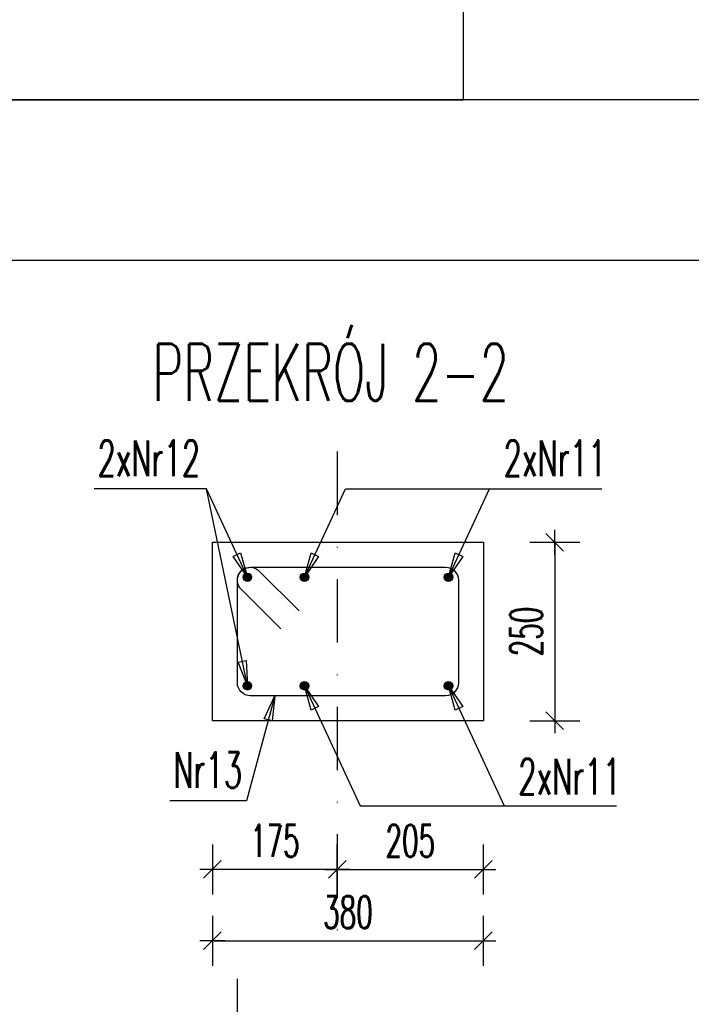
# Model space of a CAD drawing. Header units: centimetres. Extents: x -8002 to -6952, y -9103 to -4648.
# Tile 31 of 35: x -7540 to -7445, y -5518 to -5380. Entities that reach past the tile are written whole.
import ezdxf
from ezdxf.enums import TextEntityAlignment as Align

# ---------------------------------------------------------------- set-up
doc = ezdxf.new("R2010")
doc.units = ezdxf.units.CM
doc.linetypes.add('DASHDOT', pattern=[25.4, 12.7, -6.35, 0, -6.35])
doc.layers.get('defpoints').update_dxf_attribs({"color": 8})
for name, color, linetype in [('konstr_R&F', 2, 'Continuous'), ('odnośniki_R&F', 8, 'Continuous'), ('opisy_prętów_R&F', 2, 'Continuous'), ('osie_R&F', 6, 'DASHDOT'), ('ozn_graficzne_R&F', 5, 'Continuous'), ('strzemiona_R&F', 7, 'Continuous'), ('wymiary_R&F', 3, 'Continuous'), ('zbrojenie_R&F', 1, 'Continuous')]:
    doc.layers.add(name, color=color, linetype=linetype)
doc.styles.add('simplex 0.6', font='simplex.shx', dxfattribs={"width": 0.6})
doc.styles.get("Standard").update_dxf_attribs({"font": 'simplex.shx', "width": 0.6})
doc.dimstyles.new('1_25 [mm]', dxfattribs={"dimscale": 0.25, "dimtxt": 18, "dimasz": 1, "dimexe": 0.18, "dimexo": 0.0625, "dimgap": 7, "dimtad": 1, "dimdec": 1, "dimlfac": 10, "dimrnd": 5, "dimdsep": 46, "dimtxsty": 'Standard', "dimblk1": 'KR', "dimblk2": 'KR', "dimsah": 1, "dimcen": 0.09, "dimse1": 1, "dimse2": 1, "dimclrd": 8, "dimadec": 0, "dimazin": 0, "dimtfac": 1, "dimtdec": 1, "dimtofl": 0, "dimtmove": 0, "dimatfit": 3, "dimfxl": 1, "dimtvp": 1, "dimtolj": 1, "dimtzin": 0, "dimarcsym": 0})
doc.dimstyles.new('PRĘTY 25', dxfattribs={"dimscale": 2.5, "dimtxt": 1.6, "dimasz": 0.4, "dimexe": 0, "dimexo": 0, "dimgap": 0.5, "dimtad": 1, "dimdec": 1, "dimlfac": 10, "dimrnd": 10, "dimzin": 12, "dimdsep": 46, "dimtxsty": 'Standard', "dimblk1": 'W', "dimblk2": 'W', "dimsah": 1, "dimcen": 0, "dimdle": 10, "dimse1": 1, "dimse2": 1, "dimsd1": 1, "dimsd2": 1, "dimclrd": 7, "dimclre": 256, "dimclrt": 256, "dimaunit": 1, "dimadec": 0, "dimazin": 0, "dimtfac": 8e-05, "dimtdec": 1, "dimtix": 1, "dimtmove": 2, "dimatfit": 3, "dimldrblk": 'W', "dimfxl": 1, "dimtolj": 1, "dimtzin": 9, "dimarcsym": 0})

# ---------------------------------------------------------------- blocks, each defined once
blk = doc.blocks.new('W')
at = {"lineweight": 18}
for p, q in [((66734.272, -158580.872), (66863.494, -158581.143)), ((66733.14, -158581.999), (66732.869, -158711.221))]:
    blk.add_line(p, q, dxfattribs=at)
for radius in [3.765, 2.447]:
    blk.add_circle((66798.503, -158672.515), radius, dxfattribs=at)
for centre, radius, start, end in [((66734.269, -158582.001), 1.129, 89.8798, 179.8798), ((66862.505, -158583.964), 2.824, 16.7493, 89.8798), ((66863.488, -158583.966), 2.824, 16.545, 89.8798), ((66805.956, -158667.717), 85.33, 64.98828, 86.63544), ((66799.917, -158770.445), 188.235, 76.25086, 86.63543), ((66786.8, -158606.748), 81.882, 341.53714, 16.7493), ((66786.8, -158606.748), 82.824, 341.53714, 16.54501), ((66805.956, -158667.717), 84.154, 64.98828, 128.20069), ((66805.956, -158667.717), 81.801, 68.48995, 128.20069), ((66838.392, -158613.201), 26.353, 6.1436, 76.2509), ((66825.597, -158617.882), 28.235, 68.49, 110.1351), ((66829.599, -158617.043), 29.412, 17.0473, 64.9883), ((66857.996, -158706.248), 122.353, 110.1351, 143.97002), ((66829.599, -158617.043), 28.235, 17.0473, 64.9883), ((66768.465, -158620.076), 23.529, 128.2007, 152.2825), ((66768.465, -158620.076), 21.176, 128.2007, 152.2825), ((66807.753, -158625.116), 21.176, 71.1464, 130.05), ((66801.224, -158644.236), 41.38, 19.4301, 71.1464), ((66816.102, -158621.181), 43.529, 334.0837, 17.0473), ((66945.529, -158789.02), 235.294, 130.05004, 136.60143), ((66816.102, -158621.181), 42.353, 334.0837, 17.0473), ((66762.615, -158617.002), 16.921, 152.2825, 197.573), ((66762.615, -158617.002), 14.568, 152.2825, 197.573), ((66806.22, -158618.367), 58.918, 332.83643, 7.79053), ((66927.732, -158571.3), 185.882, 195.6602, 198.49274), ((66927.732, -158571.3), 188.235, 195.6602, 198.49274), ((66733.52, -158580.493), 128.235, 314.87977, 339.83879), ((66830.601, -158628.26), 23.569, 333.8014, 8.7092), ((66857.996, -158706.248), 114.824, 136.60143, 154.98438), ((66743.861, -158632.797), 8, 340.0899, 18.4927), ((66820.278, -158637.515), 21.176, 326.9725, 19.4301), ((66743.861, -158632.797), 5.647, 340.0899, 18.4927), ((66733.142, -158580.869), 141.176, 291.28942, 338.47012), ((66733.142, -158580.869), 142.118, 291.28942, 338.49166), ((66812.327, -158673.031), 65.882, 143.97002, 193.16671), ((66926.154, -158698.822), 188.235, 160.08992, 177.01679), ((66837.529, -158667.136), 94.118, 159.86028, 196.56363), ((66837.529, -158667.136), 91.765, 159.86028, 193.16671), ((66733.52, -158580.493), 131.765, 314.87977, 333.80136), ((66733.142, -158580.869), 134.588, 318.23663, 334.08368), ((66733.142, -158580.869), 135.765, 318.43708, 334.08368), ((66733.142, -158580.869), 125.106, 292.5922, 326.97255), ((66788.059, -158673.613), 37.647, 154.9844, 188.6731), ((66835.24, -158679.727), 9.412, 103.137, 134.8798), ((66833.529, -158672.395), 1.882, 13.4726, 103.137), ((66733.142, -158580.869), 128.235, 289.92076, 315.118), ((66826.207, -158674.149), 9.412, 314.1224, 13.4726), ((66733.142, -158580.869), 132.706, 291.38849, 315.99781), ((66733.142, -158580.869), 131.765, 295.95818, 315.11162), ((66772.707, -158675.954), 22.118, 188.6731, 292.5922), ((66764.527, -158689.081), 26.353, 179.8798, 260.1733), ((66764.86, -158688.749), 18.303, 196.5636, 252.8378), ((66780.501, -158678.15), 23.569, 261.0503, 295.9582), ((66758.795, -158634.636), 73.412, 279.6886, 288.0475), ((66766.904, -158682.132), 25.229, 252.8378, 279.6886), ((66735.694, -158710.244), 2.824, 179.8798, 253.0102), ((66735.692, -158711.227), 2.824, 179.8798, 253.2145), ((66758.795, -158634.636), 81.882, 253.01024, 288.2224), ((66758.795, -158634.636), 82.824, 253.21454, 288.2224), ((66767.11, -158682.395), 33.412, 257.7647, 281.3719)]:
    blk.add_arc(centre, radius, start, end, dxfattribs=at)
blk = doc.blocks.new('KR')
for p, q in [((0, -14), (0, 14)), ((-7, 0), (7, 0))]:
    blk.add_line(p, q)
at = {"color": 2}
blk.add_line((-4.95, -4.95), (4.95, 4.95), dxfattribs=at)
blk = doc.blocks.new('*D600')
at = {"layer": 'defpoints', "color": 0, "transparency": 16777216}
for p in [(-7512.47, -5477.88), (-7474.47, -5477.88), (-7474.47, -5508.72)]:
    blk.add_point(p, dxfattribs=at)
at = {"layer": 'wymiary_R&F', "color": 8, "lineweight": -2, "transparency": 16777216}
blk.add_line((-7512.22, -5508.72), (-7474.72, -5508.72), dxfattribs=at)
at = {"layer": 'wymiary_R&F', "color": 8, "lineweight": -2, "transparency": 16777216, "xscale": 0.25, "yscale": 0.25, "zscale": 0.25, "rotation": 180}
blk.add_blockref('KR', (-7512.47, -5508.72), dxfattribs=at)
at = {"layer": 'wymiary_R&F', "color": 8, "lineweight": -2, "transparency": 16777216, "xscale": 0.25, "yscale": 0.25, "zscale": 0.25}
blk.add_blockref('KR', (-7474.47, -5508.72), dxfattribs=at)
at = {"layer": 'wymiary_R&F', "color": 0, "transparency": 16777216, "insert": (-7493.47, -5504.72), "char_height": 4.5, "attachment_point": 5}
blk.add_mtext('\\A1;380', dxfattribs=at)
blk = doc.blocks.new('*D601')
at = {"layer": 'defpoints', "color": 0, "transparency": 16777216}
for p in [(-7474.47, -5452.88), (-7474.47, -5477.88), (-7464.47, -5477.88)]:
    blk.add_point(p, dxfattribs=at)
at = {"layer": 'wymiary_R&F', "color": 8, "lineweight": -2, "transparency": 16777216}
blk.add_line((-7464.47, -5453.13), (-7464.47, -5477.63), dxfattribs=at)
at = {"layer": 'wymiary_R&F', "color": 8, "lineweight": -2, "transparency": 16777216, "xscale": 0.25, "yscale": 0.25, "zscale": 0.25}
for p, rotation in [((-7464.47, -5452.88), 90), ((-7464.47, -5477.88), 270)]:
    blk.add_blockref('KR', p, dxfattribs=dict(at, rotation=rotation))
at = {"layer": 'wymiary_R&F', "color": 0, "transparency": 16777216, "insert": (-7468.47, -5465.38), "char_height": 4.5, "attachment_point": 5, "rotation": 90}
blk.add_mtext('\\A1;250', dxfattribs=at)
blk = doc.blocks.new('*D604')
at = {"layer": 'defpoints', "color": 0, "transparency": 16777216}
for p in [(-7508.97, -5514.06), (-7508.97, -5542.06), (-7508.97, -5542.06)]:
    blk.add_point(p, dxfattribs=at)
at = {"layer": 'wymiary_R&F', "transparency": 16777216, "insert": (-7512.22, -5533.06), "char_height": 4, "attachment_point": 5, "rotation": 90, "style": 'simplex 0.6'}
blk.add_mtext('\\A1;280', dxfattribs=at)
blk = doc.blocks.new('_None')
blk = doc.blocks.new('*D619')
at = {"layer": 'defpoints', "color": 0, "transparency": 16777216}
for p in [(-7494.97, -5477.88), (-7474.47, -5477.88), (-7474.47, -5498.72)]:
    blk.add_point(p, dxfattribs=at)
at = {"layer": 'wymiary_R&F', "color": 8, "lineweight": -2, "transparency": 16777216}
blk.add_line((-7494.72, -5498.72), (-7474.72, -5498.72), dxfattribs=at)
at = {"layer": 'wymiary_R&F', "color": 8, "lineweight": -2, "transparency": 16777216, "xscale": 0.25, "yscale": 0.25, "zscale": 0.25, "rotation": 180}
blk.add_blockref('KR', (-7494.97, -5498.72), dxfattribs=at)
at = {"layer": 'wymiary_R&F', "color": 8, "lineweight": -2, "transparency": 16777216, "xscale": 0.25, "yscale": 0.25, "zscale": 0.25}
blk.add_blockref('KR', (-7474.47, -5498.72), dxfattribs=at)
at = {"layer": 'wymiary_R&F', "color": 0, "transparency": 16777216, "insert": (-7484.72, -5494.72), "char_height": 4.5, "attachment_point": 5}
blk.add_mtext('\\A1;205', dxfattribs=at)
blk = doc.blocks.new('*D590')
at = {"layer": 'defpoints', "color": 0, "transparency": 16777216}
for p in [(-7512.47, -5477.88), (-7494.97, -5477.88), (-7512.47, -5498.72)]:
    blk.add_point(p, dxfattribs=at)
at = {"layer": 'wymiary_R&F', "color": 8, "lineweight": -2, "transparency": 16777216}
blk.add_line((-7495.22, -5498.72), (-7512.22, -5498.72), dxfattribs=at)
at = {"layer": 'wymiary_R&F', "color": 8, "lineweight": -2, "transparency": 16777216, "xscale": 0.25, "yscale": 0.25, "zscale": 0.25, "rotation": 180}
blk.add_blockref('KR', (-7512.47, -5498.72), dxfattribs=at)
at = {"layer": 'wymiary_R&F', "color": 8, "lineweight": -2, "transparency": 16777216, "xscale": 0.25, "yscale": 0.25, "zscale": 0.25}
blk.add_blockref('KR', (-7494.97, -5498.72), dxfattribs=at)
at = {"layer": 'wymiary_R&F', "color": 0, "transparency": 16777216, "insert": (-7503.72, -5494.72), "char_height": 4.5, "attachment_point": 5}
blk.add_mtext('\\A1;175', dxfattribs=at)

msp = doc.modelspace()

# ---------------------------------------------------------------- hatches: boundary and pattern name
at = {"layer": 'zbrojenie_R&F'}
h = msp.add_hatch(color=3, dxfattribs=at)
edge = h.paths.add_edge_path()
edge.add_arc((-7507.571, -5457.777), 0.6, 0, 360)
h = msp.add_hatch(color=3, dxfattribs=at)
edge = h.paths.add_edge_path()
edge.add_arc((-7499.571, -5457.777), 0.6, 0, 360)
h = msp.add_hatch(color=3, dxfattribs=at)
edge = h.paths.add_edge_path()
edge.add_arc((-7479.371, -5457.777), 0.6, 0, 360)
h = msp.add_hatch(color=3, dxfattribs=at)
edge = h.paths.add_edge_path()
edge.add_arc((-7507.571, -5472.977), 0.6, 0, 360)
h = msp.add_hatch(color=3, dxfattribs=at)
edge = h.paths.add_edge_path()
edge.add_arc((-7499.571, -5472.977), 0.6, 0, 360)
h = msp.add_hatch(color=3, dxfattribs=at)
edge = h.paths.add_edge_path()
edge.add_arc((-7479.371, -5472.977), 0.6, 0, 360)

# ---------------------------------------------------------------- linework, layer by layer
at = {"layer": 'defpoints'}
for points in [[(-8002.267, -5390.866), (-7477.267, -5390.866), (-7477.267, -4648.366), (-8002.267, -4648.366)], [(-8002.267, -6133.366), (-6952.267, -6133.366), (-6952.267, -5390.866), (-8002.267, -5390.866)]]:
    msp.add_lwpolyline(points, close=True, dxfattribs=at)
at = {"layer": 'konstr_R&F'}
msp.add_lwpolyline([(-7512.471, -5452.877), (-7474.471, -5452.877), (-7474.471, -5477.877), (-7512.471, -5477.877)], close=True, dxfattribs=at)
at = {"layer": 'osie_R&F', "ltscale": 0.7}
msp.add_line((-7494.971, -5440.168), (-7494.971, -5510.995), dxfattribs=at)
at = {"layer": 'strzemiona_R&F'}
msp.add_lwpolyline([(-7502.873, -5465.022), (-7508.444, -5459.45, -0.6681786), (-7507.171, -5456.377), (-7479.771, -5456.377, -0.4142136), (-7477.971, -5458.177), (-7477.971, -5472.577, -0.4142136), (-7479.771, -5474.377), (-7507.171, -5474.377, -0.4142136), (-7508.971, -5472.577), (-7508.971, -5458.177, -0.6681786), (-7505.899, -5456.904), (-7500.327, -5462.476)], format="xyb", dxfattribs=at)
at = {"layer": 'strzemiona_R&F', "extrusion": (0, 0, -1)}
msp.add_lwpolyline([(7518.971, -5524.055), (7477.971, -5524.055), (7477.971, -5542.055), (7508.971, -5542.055), (7508.971, -5514.055)], dxfattribs=at)
at = {"layer": 'wymiary_R&F', "color": 5}
msp.add_lwpolyline([(-7942.267, -6110.866), (-6974.767, -6110.866), (-6974.767, -5413.366), (-7942.267, -5413.366)], close=True, dxfattribs=at)
at = {"layer": 'zbrojenie_R&F', "color": 3}
for centre in [(-7507.571, -5457.777), (-7499.571, -5457.777), (-7479.371, -5457.777), (-7507.571, -5472.977), (-7499.571, -5472.977), (-7479.371, -5472.977)]:
    msp.add_circle(centre, 0.6, dxfattribs=at)

# ---------------------------------------------------------------- texts
at = {"layer": 'opisy_prętów_R&F', "style": 'simplex 0.6', "width": 0.6}
for s, p in [('2xNr12', (-7528.586, -5443.602)), ('2xNr11', (-7471.642, -5443.602)), ('Nr13', (-7517.949, -5487.312)), ('2xNr11', (-7469.588, -5488.221))]:
    msp.add_text(s, height=5, dxfattribs=at).set_placement(p)
at = {"layer": 'ozn_graficzne_R&F', "style": 'simplex 0.6', "width": 0.6}
msp.add_text('PRZEKRÓJ 2-2', height=8, dxfattribs=at).set_placement((-7495.894, -5433.041), align=Align.CENTER)

# ---------------------------------------------------------------- dimensions: what is measured, and where the dimension line sits
at = {"layer": 'wymiary_R&F'}
dim = msp.add_linear_dim(base=(-7464.471, -5477.877), p1=(-7474.471, -5452.877), p2=(-7474.471, -5477.877), angle=90, dimstyle='1_25 [mm]', dxfattribs=at)
dim.commit()
dim.dimension.update_dxf_attribs({"geometry": '*D601', "text_midpoint": (-7468.471, -5465.377)})
for base, p1, p2, picture, middle in [((-7474.471, -5508.724), (-7512.471, -5477.877), (-7474.471, -5477.877), '*D600', (-7493.471, -5504.724)), ((-7512.471, -5498.724), (-7494.971, -5477.877), (-7512.471, -5477.877), '*D590', (-7503.721, -5494.724)), ((-7474.471, -5498.724), (-7494.971, -5477.877), (-7474.471, -5477.877), '*D619', (-7484.721, -5494.724))]:
    dim = msp.add_linear_dim(base=base, p1=p1, p2=p2, dimstyle='1_25 [mm]', dxfattribs=at)
    dim.commit()
    dim.dimension.update_dxf_attribs({"geometry": picture, "text_midpoint": middle})
dim = msp.add_linear_dim(base=(-7508.971, -5542.055), p1=(-7508.971, -5514.055), p2=(-7508.971, -5542.055), angle=90, dimstyle='PRĘTY 25', override={"dimpost": '<>', "dimtxsty": 'simplex 0.6', "dimldrblk": 'None'}, dxfattribs=at)
dim.commit()
dim.dimension.update_dxf_attribs({"geometry": '*D604', "text_midpoint": (-7512.221, -5533.055), "dimtype": 160})

# ---------------------------------------------------------------- leaders
at = {"layer": 'odnośniki_R&F'}
for points in [[(-7507.571, -5457.777), (-7513.314, -5445.391), (-7529.07, -5445.391)], [(-7507.571, -5472.977), (-7513.314, -5445.391), (-7529.07, -5445.391)], [(-7499.571, -5457.777), (-7493.829, -5445.391), (-7457.873, -5445.391)], [(-7479.371, -5457.777), (-7473.629, -5445.391), (-7457.873, -5445.391)], [(-7499.571, -5472.977), (-7491.775, -5489.794), (-7455.819, -5489.794)], [(-7479.371, -5472.977), (-7471.575, -5489.794), (-7455.819, -5489.794)], [(-7503.73, -5474.377), (-7507.696, -5489.101), (-7518.432, -5489.101)]]:
    msp.add_leader(points, dimstyle='PRĘTY 25', override={"dimasz": 1.4, "dimtad": 0, "dimclrd": 256, "dimldrblk": 'ClosedBlank'}, dxfattribs=at)

doc.saveas('drawing.dxf')
